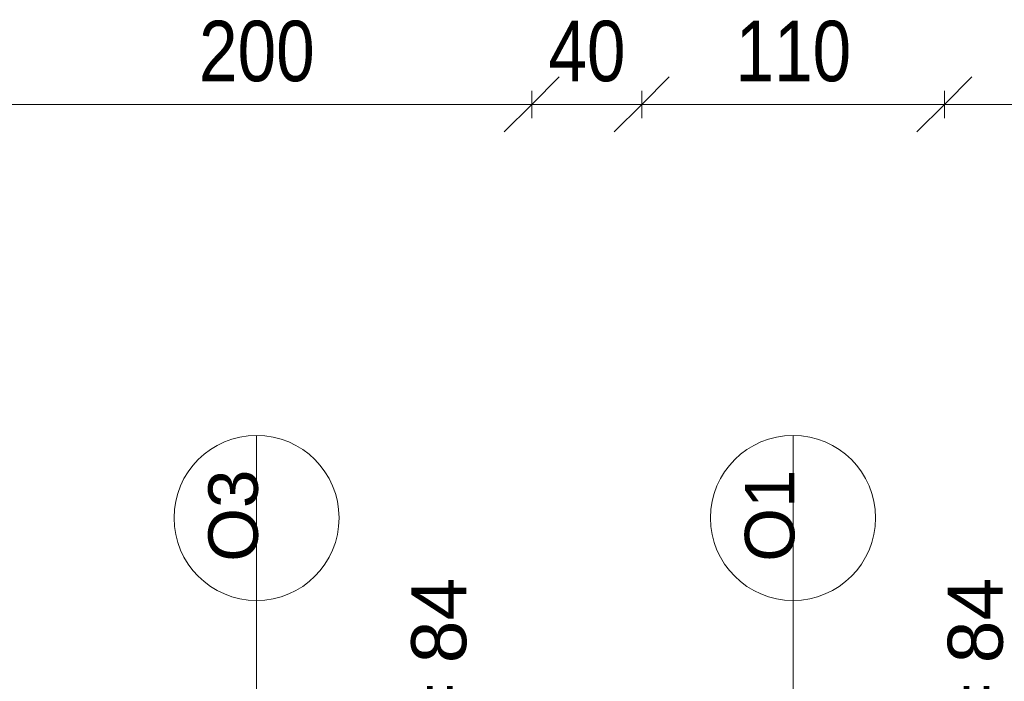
# Model space of a CAD drawing. Header units: centimetres. Extents: x -1631 to 21770, y -8842 to 3590.
# Tile 113 of 150: x -519 to -161, y 2917 to 3158. Entities that reach past the tile are written whole.
import ezdxf

# ---------------------------------------------------------------- set-up
doc = ezdxf.new("R2010")
doc.units = ezdxf.units.CM
for name, color, linetype, lineweight in [('A-ANNO-DIMS', 211, 'Continuous', 13), ('A-ANNO-DIMS-100', 211, 'Continuous', 13), ('A-GLAZ-IDEN', 152, 'Continuous', 13)]:
    doc.layers.add(name, color=color, linetype=linetype, lineweight=lineweight)
doc.styles.add('Arial Narrow_1', font='ARIALN.TTF', dxfattribs={"height": 22})
doc.styles.add('Arial_10', font='arial.ttf', dxfattribs={"height": 20})
doc.styles.add('Arial_13', font='arial.ttf', dxfattribs={"height": 0.2})
doc.styles.add('Arial_8', font='arial.ttf', dxfattribs={"height": 18})
doc.dimstyles.new('Diagonal_1_100__0_1_', dxfattribs={"dimscale": 30.48, "dimtxt": 22.515481, "dimasz": 0.656168, "dimexe": 0.164042, "dimexo": 0.0625, "dimgap": 0.065617, "dimtad": 1, "dimdec": 1, "dimrnd": 0.1, "dimdsep": 46, "dimtxsty": 'Arial Narrow_1', "dimblk1": 'OBLIQUE', "dimblk2": 'OBLIQUE', "dimsah": 1, "dimcen": 0.09, "dimazin": 0, "dimtfac": 1, "dimtdec": 4, "dimtix": 1, "dimtmove": 0, "dimatfit": 3, "dimfxl": 0, "dimtvp": 1, "dimtolj": 1, "dimtzin": 0, "dimarcsym": 0})

# ---------------------------------------------------------------- blocks, each defined once
blk = doc.blocks.new('DIMBLOCK209-5_piętro III __10_50 m_ - stan projektowany')
at = {"layer": 'A-ANNO-DIMS-100', "transparency": 16777216}
for p, q in [((-292.62, 3127.02), (-282.62, 3137.02)), ((-182.62, 3127.02), (-172.62, 3137.02)), ((-292.62, 3122.02), (-292.62, 3132.02)), ((-182.62, 3122.02), (-182.62, 3132.02)), ((-292.62, 3127.02), (-302.62, 3117.02)), ((-292.62, 3127.02), (-182.62, 3127.02)), ((-292.62, 3127.02), (-292.62, 3122.02)), ((-182.62, 3127.02), (-192.62, 3117.02)), ((-182.62, 3127.02), (-182.62, 3122.02))]:
    blk.add_line(p, q, dxfattribs=at)
at = {"layer": 'A-ANNO-DIMS-100', "color": 0, "transparency": 16777216, "insert": (-258.53, 3157.45), "char_height": 22, "width": 50.1774, "attachment_point": 1, "line_spacing_factor": 0.974696, "style": 'Arial Narrow_1'}
blk.add_mtext('110', dxfattribs=at)
blk = doc.blocks.new('_Oblique')
at = {"color": 0, "linetype": 'ByBlock', "lineweight": -2}
blk.add_line((-0.5, -0.5), (0.5, 0.5), dxfattribs=at)
blk = doc.blocks.new('DIMBLOCK210-5_piętro III __10_50 m_ - stan projektowany')
at = {"layer": 'A-ANNO-DIMS-100', "transparency": 16777216}
for p, q in [((-182.62, 3127.02), (-172.62, 3137.02)), ((-12.62, 3127.02), (-2.62, 3137.02)), ((-182.62, 3122.02), (-182.62, 3132.02)), ((-12.62, 3122.02), (-12.62, 3132.02)), ((-182.62, 3127.02), (-192.62, 3117.02)), ((-182.62, 3127.02), (-12.62, 3127.02)), ((-182.62, 3127.02), (-182.62, 3122.02)), ((-12.62, 3127.02), (-22.62, 3117.02)), ((-12.62, 3127.02), (-12.62, 3122.02))]:
    blk.add_line(p, q, dxfattribs=at)
at = {"layer": 'A-ANNO-DIMS-100', "color": 0, "transparency": 16777216, "insert": (-118.53, 3157.45), "char_height": 22, "width": 50.1774, "attachment_point": 1, "line_spacing_factor": 0.974696, "style": 'Arial Narrow_1'}
blk.add_mtext('170', dxfattribs=at)
blk = doc.blocks.new('Okno_PG_typ 100 - metka _wys_parapetu-2491532-5_piętro III __10_50 m_ - stan projektowany')
at = {"layer": 'A-GLAZ-IDEN'}
blk.add_line((0, -1.8946), (0, 0.3677), dxfattribs=at)
blk.add_circle((0, 0.0677), 0.3, dxfattribs=at)
at = {"layer": 'A-GLAZ-IDEN', "insert": (0.5622, -1.0037), "char_height": 0.2, "width": 0.4949, "attachment_point": 1, "rotation": 90, "line_spacing_factor": 0.936439, "style": 'Arial_13'}
blk.add_mtext('\\pxt6.35,12.7,19.05,25.4,31.75,38.1,44.45,50.8,57.15,63.5,69.85,76.2,82.55,88.9,95.25,101.6,107.95,114.3,120.65,127,133.35,139.7,146.05,152.4,158.75,165.1,171.45,177.8,184.15,190.5,196.85,203.2;{hp=}', dxfattribs=at)
blk = doc.blocks.new('DIMBLOCK265-5_piętro III __10_50 m_ - stan projektowany')
at = {"layer": 'A-ANNO-DIMS-100', "transparency": 16777216}
for p, q in [((-332.62, 3127.02), (-322.62, 3137.02)), ((-292.62, 3127.02), (-282.62, 3137.02)), ((-332.62, 3122.02), (-332.62, 3132.02)), ((-292.62, 3122.02), (-292.62, 3132.02)), ((-332.62, 3127.02), (-342.62, 3117.02)), ((-292.62, 3127.02), (-332.62, 3127.02)), ((-332.62, 3127.02), (-332.62, 3122.02)), ((-292.62, 3127.02), (-302.62, 3117.02)), ((-292.62, 3127.02), (-292.62, 3122.02))]:
    blk.add_line(p, q, dxfattribs=at)
at = {"layer": 'A-ANNO-DIMS-100', "color": 0, "transparency": 16777216, "insert": (-326.56, 3157.45), "char_height": 22, "width": 33.4516, "attachment_point": 1, "line_spacing_factor": 0.974696, "style": 'Arial Narrow_1'}
blk.add_mtext('40', dxfattribs=at)
blk = doc.blocks.new('DIMBLOCK266-5_piętro III __10_50 m_ - stan projektowany')
at = {"layer": 'A-ANNO-DIMS-100', "transparency": 16777216}
for p, q in [((-532.62, 3127.02), (-522.62, 3137.02)), ((-332.62, 3127.02), (-322.62, 3137.02)), ((-532.62, 3122.02), (-532.62, 3132.02)), ((-332.62, 3122.02), (-332.62, 3132.02)), ((-532.62, 3127.02), (-542.62, 3117.02)), ((-332.62, 3127.02), (-532.62, 3127.02)), ((-532.62, 3127.02), (-532.62, 3122.02)), ((-332.62, 3127.02), (-342.62, 3117.02)), ((-332.62, 3127.02), (-332.62, 3122.02))]:
    blk.add_line(p, q, dxfattribs=at)
at = {"layer": 'A-ANNO-DIMS-100', "color": 0, "transparency": 16777216, "insert": (-453.53, 3157.45), "char_height": 22, "width": 50.1774, "attachment_point": 1, "line_spacing_factor": 0.974696, "style": 'Arial Narrow_1'}
blk.add_mtext('200', dxfattribs=at)

msp = doc.modelspace()

# ---------------------------------------------------------------- block references
at = {"layer": 'A-GLAZ-IDEN', "xscale": 99.99999999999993, "yscale": 99.99999999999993, "zscale": 99.99999999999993}
for p in [(-432.62, 2969.88), (-237.62, 2969.88)]:
    msp.add_blockref('Okno_PG_typ 100 - metka _wys_parapetu-2491532-5_piętro III __10_50 m_ - stan projektowany', p, dxfattribs=at)

# ---------------------------------------------------------------- texts
at = {"layer": 'A-GLAZ-IDEN', "rotation": 90, "line_spacing_factor": 0.936439}
for s, insert, char_height, width, attachment_point, style in [('\\pxqc,t7.05556,14.11111,21.16667,28.22222,35.27778,42.33333,49.38889,56.44444,63.5,70.55556,77.61111,84.66667,91.72222,98.77778,105.83333,112.88889,119.94444,127,134.05556,141.11111,148.16667,155.22222,162.27778,169.33333,176.38889,183.44444,190.5,197.55556,204.61111,211.66667,218.72222,225.77778;{O3}', (-441.01, 2977.47), 18, 33.7, 5, 'Arial_8'), ('\\pxqc,t7.05556,14.11111,21.16667,28.22222,35.27778,42.33333,49.38889,56.44444,63.5,70.55556,77.61111,84.66667,91.72222,98.77778,105.83333,112.88889,119.94444,127,134.05556,141.11111,148.16667,155.22222,162.27778,169.33333,176.38889,183.44444,190.5,197.55556,204.61111,211.66667,218.72222,225.77778;{O1}', (-246.01, 2977.47), 18, 33.7, 5, 'Arial_8'), ('\\pxt6.35,12.7,19.05,25.4,31.75,38.1,44.45,50.8,57.15,63.5,69.85,76.2,82.55,88.9,95.25,101.6,107.95,114.3,120.65,127,133.35,139.7,146.05,152.4,158.75,165.1,171.45,177.8,184.15,190.5,196.85,203.2;{84}', (-376.4, 2923.79), 20, 32.4, 1, 'Arial_10'), ('\\pxt6.35,12.7,19.05,25.4,31.75,38.1,44.45,50.8,57.15,63.5,69.85,76.2,82.55,88.9,95.25,101.6,107.95,114.3,120.65,127,133.35,139.7,146.05,152.4,158.75,165.1,171.45,177.8,184.15,190.5,196.85,203.2;{84}', (-181.4, 2923.79), 20, 32.4, 1, 'Arial_10')]:
    msp.add_mtext(s, dxfattribs=dict(at, insert=insert, char_height=char_height, width=width, attachment_point=attachment_point, style=style))

# ---------------------------------------------------------------- dimensions: what is measured, and where the dimension line sits
at = {"layer": 'A-ANNO-DIMS'}
dim = msp.add_linear_dim(base=(-532.62, 3127.02), p1=(-332.62, 3122.02), p2=(-532.62, 3122.02), angle=0, dimstyle='Diagonal_1_100__0_1_', override={"dimpost": '<>', "dimfxl": 200}, dxfattribs=at)
dim.commit()
dim.dimension.update_dxf_attribs({"geometry": 'DIMBLOCK266-5_piętro III __10_50 m_ - stan projektowany', "text_midpoint": (-432.62, 3140.25)})
for base, p1, p2, override, picture, middle in [((-332.62, 3127.02), (-292.62, 3122.02), (-332.62, 3122.02), {"dimpost": '<>', "dimfxl": 40}, 'DIMBLOCK265-5_piętro III __10_50 m_ - stan projektowany', (-312.62, 3140.25)), ((-182.62, 3127.02), (-292.62, 3122.02), (-182.62, 3122.02), {"dimpost": '<>', "dimfxl": 110}, 'DIMBLOCK209-5_piętro III __10_50 m_ - stan projektowany', (-237.62, 3140.25)), ((-12.62, 3127.02), (-182.62, 3122.02), (-12.62, 3122.02), {"dimpost": '<>', "dimfxl": 170}, 'DIMBLOCK210-5_piętro III __10_50 m_ - stan projektowany', (-97.62, 3140.25))]:
    dim = msp.add_linear_dim(base=base, p1=p1, p2=p2, dimstyle='Diagonal_1_100__0_1_', override=override, dxfattribs=at)
    dim.commit()
    dim.dimension.update_dxf_attribs({"geometry": picture, "text_midpoint": middle})

doc.saveas('drawing.dxf')
